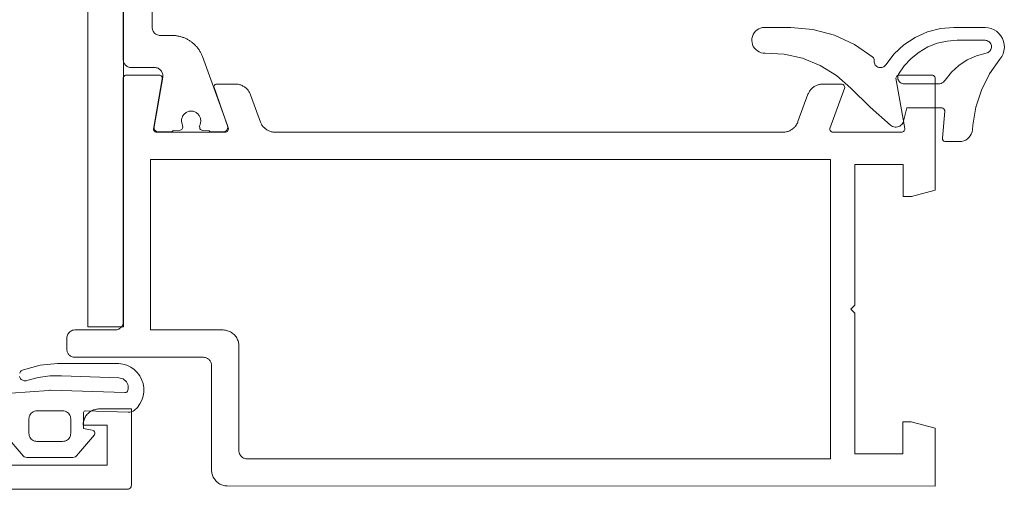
# Paper-space layout 'AD-02 DETAL MONTAŻU DRZWI' of a CAD drawing. Header units: millimetres. Extents: x 0 to 594, y 0 to 550.
# Tile 34 of 99: x 129 to 141, y 210 to 216. Entities that reach past the tile are written whole.
import ezdxf
from ezdxf.xclip import XClip

# ---------------------------------------------------------------- set-up
doc = ezdxf.new("R2010")
doc.units = ezdxf.units.MM
doc.header["$MEASUREMENT"] = 0
doc.header["$XCLIPFRAME"] = 0
doc.layers.add('A_stolarka_Nr_pióra__1', color=7, linetype='Continuous', lineweight=20)
doc.layers.add('A_stolarka_Nr_pióra__2', color=8, linetype='Continuous', lineweight=13)

# ---------------------------------------------------------------- blocks, each defined once
blk = doc.blocks.new('Rysunek_2_2', base_point=(-46914.584, -27095.2))
at = {"layer": 'A_stolarka_Nr_pióra__1', "color": 7, "linetype": 'Continuous', "lineweight": 20, "ltscale": 0.2, "flags": 128}
for points in [[(130.002, 212.036), (130.443, 212.036), (130.443, 223.637), (130.002, 223.637)], [(130.002, 212.036), (130.443, 212.036), (130.443, 223.637), (130.002, 223.637)], [(140.632, 214.383), (140.66, 214.716), (140.66, 214.728), (140.655, 214.739), (140.648, 214.748), (140.638, 214.755), (140.627, 214.759), (140.191, 214.759), (140.147, 214.593), (140.142, 214.579), (140.135, 214.565), (140.125, 214.553), (140.114, 214.542), (140.102, 214.533), (140.088, 214.526), (140.073, 214.522), (140.058, 214.519), (140.042, 214.519), (140.027, 214.522), (140.012, 214.527), (139.999, 214.534), (139.986, 214.542), (139.732, 214.767), (139.491, 215.006), (139.313, 215.163), (139.112, 215.288), (138.893, 215.377), (138.662, 215.428), (138.426, 215.439), (138.401, 215.44), (138.376, 215.445), (138.352, 215.454), (138.33, 215.467), (138.31, 215.483), (138.293, 215.502), (138.279, 215.523), (138.269, 215.546), (138.263, 215.571), (138.26, 215.596), (138.262, 215.621), (138.267, 215.646), (138.276, 215.67), (138.29, 215.692), (138.306, 215.711), (138.325, 215.728), (138.346, 215.741), (138.37, 215.751), (138.395, 215.757), (138.42, 215.759), (138.745, 215.759), (139.021, 215.735), (139.288, 215.664), (139.539, 215.548), (139.767, 215.39), (139.775, 215.381), (139.78, 215.371), (139.781, 215.359), (139.781, 215.339), (139.782, 215.326), (139.786, 215.314), (139.791, 215.302), (139.797, 215.291), (139.806, 215.282), (139.816, 215.273), (139.827, 215.267), (139.839, 215.262), (139.852, 215.26), (139.864, 215.259), (139.877, 215.261), (139.89, 215.264), (139.901, 215.27), (139.912, 215.277), (139.921, 215.286), (139.929, 215.296), (140.03, 215.429), (140.152, 215.543), (140.291, 215.636), (140.444, 215.703), (140.606, 215.745), (140.772, 215.759), (141.162, 215.759), (141.2, 215.756), (141.238, 215.746), (141.274, 215.731), (141.306, 215.711), (141.335, 215.685), (141.359, 215.655), (141.379, 215.621), (141.392, 215.585), (141.4, 215.547), (141.402, 215.508), (141.397, 215.47), (141.386, 215.433), (141.369, 215.398), (141.347, 215.366), (141.217, 215.182), (141.116, 214.981), (141.047, 214.767), (141.01, 214.545), (141.004, 214.485), (141, 214.459), (140.991, 214.434), (140.978, 214.411), (140.962, 214.39), (140.943, 214.373), (140.921, 214.358), (140.897, 214.348), (140.871, 214.341), (140.845, 214.339), (140.671, 214.339), (140.66, 214.341), (140.649, 214.346), (140.64, 214.355), (140.634, 214.365), (140.631, 214.377)], [(130.34, 211.997), (129.837, 211.997), (129.824, 211.996), (129.811, 211.993), (129.799, 211.988), (129.787, 211.982), (129.777, 211.974), (129.767, 211.965), (129.759, 211.955), (129.752, 211.944), (129.746, 211.932), (129.742, 211.92), (129.74, 211.907), (129.74, 211.757), (129.74, 211.747), (129.742, 211.737), (129.744, 211.727), (129.748, 211.718), (129.752, 211.709), (129.757, 211.7), (129.763, 211.692), (129.77, 211.685), (129.778, 211.678), (129.786, 211.672), (129.795, 211.668), (129.804, 211.663), (129.817, 211.659), (129.826, 211.658), (129.836, 211.657), (131.44, 211.657), (131.453, 211.656), (131.463, 211.654), (131.473, 211.651), (131.482, 211.647), (131.491, 211.643), (131.502, 211.635), (131.509, 211.629), (131.516, 211.621), (131.522, 211.613), (131.527, 211.605), (131.532, 211.596), (131.535, 211.586), (131.538, 211.577), (131.539, 211.567), (131.54, 211.557), (131.54, 210.257), (131.54, 210.243), (131.542, 210.23), (131.544, 210.217), (131.547, 210.204), (131.551, 210.191), (131.556, 210.179), (131.561, 210.167), (131.568, 210.155), (131.575, 210.144), (131.583, 210.133), (131.591, 210.123), (131.601, 210.113), (131.611, 210.104), (131.621, 210.096), (131.632, 210.088), (131.644, 210.081), (131.656, 210.075), (131.668, 210.07), (131.68, 210.066), (131.693, 210.062), (131.706, 210.06), (131.72, 210.058), (131.733, 210.057), (140.541, 210.056), (140.541, 210.775), (140.241, 210.855), (140.141, 210.855), (140.141, 210.455), (139.541, 210.455), (139.541, 212.205), (139.491, 212.255), (139.541, 212.305), (139.542, 214.055), (140.142, 214.055), (140.142, 213.655), (140.248, 213.655), (140.542, 213.734), (140.543, 215.126), (140.541, 215.137), (140.537, 215.147), (140.53, 215.155), (140.522, 215.161), (140.512, 215.165), (140.093, 215.166), (140.083, 215.165), (140.074, 215.161), (140.065, 215.155), (140.059, 215.146), (140.055, 215.137), (140.054, 215.127), (140.163, 214.503), (140.163, 214.492), (140.161, 214.482), (140.156, 214.473), (140.149, 214.465), (140.141, 214.459), (140.131, 214.456), (139.272, 214.456), (139.261, 214.458), (139.251, 214.462), (139.242, 214.47), (139.236, 214.479), (139.233, 214.49), (139.233, 214.502), (139.416, 215.013), (139.415, 215.024), (139.411, 215.035), (139.404, 215.043), (139.396, 215.05), (139.386, 215.054), (139.146, 215.055), (139.135, 215.055), (139.125, 215.054), (139.114, 215.053), (139.104, 215.051), (139.094, 215.048), (139.084, 215.045), (139.074, 215.042), (139.065, 215.038), (139.055, 215.034), (139.046, 215.029), (139.037, 215.023), (139.029, 215.017), (139.02, 215.011), (139.013, 215.004), (139.005, 214.997), (138.998, 214.99), (138.991, 214.982), (138.985, 214.974), (138.979, 214.965), (138.973, 214.956), (138.968, 214.947), (138.964, 214.938), (138.959, 214.928), (138.835, 214.588), (138.832, 214.578), (138.827, 214.568), (138.822, 214.559), (138.817, 214.55), (138.811, 214.542), (138.805, 214.533), (138.799, 214.525), (138.792, 214.518), (138.784, 214.51), (138.777, 214.503), (138.768, 214.497), (138.76, 214.491), (138.751, 214.485), (138.742, 214.48), (138.733, 214.475), (138.723, 214.471), (138.714, 214.467), (138.704, 214.464), (138.694, 214.461), (138.684, 214.459), (138.673, 214.458), (138.663, 214.457), (138.653, 214.456), (132.334, 214.456), (132.323, 214.456), (132.313, 214.457), (132.303, 214.458), (132.292, 214.46), (132.282, 214.463), (132.272, 214.466), (132.263, 214.469), (132.253, 214.473), (132.244, 214.478), (132.234, 214.482), (132.226, 214.488), (132.217, 214.494), (132.209, 214.5), (132.201, 214.507), (132.193, 214.514), (132.186, 214.521), (132.179, 214.529), (132.173, 214.537), (132.167, 214.546), (132.161, 214.555), (132.156, 214.564), (132.152, 214.573), (132.148, 214.583), (132.024, 214.923), (132.02, 214.933), (132.015, 214.943), (132.011, 214.952), (132.005, 214.961), (132, 214.969), (131.993, 214.978), (131.987, 214.986), (131.98, 214.994), (131.973, 215.001), (131.965, 215.008), (131.957, 215.014), (131.948, 215.02), (131.939, 215.026), (131.93, 215.031), (131.921, 215.036), (131.912, 215.04), (131.902, 215.044), (131.892, 215.047), (131.882, 215.05), (131.872, 215.052), (131.862, 215.053), (131.851, 215.054), (131.841, 215.055), (131.605, 215.055), (131.594, 215.054), (131.584, 215.049), (131.576, 215.042), (131.57, 215.033), (131.566, 215.023), (131.747, 214.51), (131.749, 214.499), (131.748, 214.487), (131.744, 214.477), (131.737, 214.467), (131.728, 214.461), (131.717, 214.457), (130.858, 214.456), (130.847, 214.457), (130.838, 214.461), (130.83, 214.468), (130.823, 214.476), (130.819, 214.485), (130.818, 214.496), (130.927, 215.12), (130.927, 215.13), (130.925, 215.14), (130.921, 215.149), (130.914, 215.157), (130.905, 215.163), (130.895, 215.166), (130.479, 215.167), (130.469, 215.165), (130.459, 215.161), (130.451, 215.154), (130.444, 215.146), (130.44, 215.136), (130.44, 212.097), (130.439, 212.087), (130.438, 212.077), (130.435, 212.067), (130.432, 212.058), (130.426, 212.046), (130.42, 212.037), (130.414, 212.03), (130.407, 212.023), (130.396, 212.014), (130.385, 212.007), (130.372, 212.002), (130.36, 211.999), (130.35, 211.997)], [(130.34, 211.997), (129.837, 211.997), (129.824, 211.996), (129.811, 211.993), (129.799, 211.988), (129.787, 211.982), (129.777, 211.974), (129.767, 211.965), (129.759, 211.955), (129.752, 211.944), (129.746, 211.932), (129.742, 211.92), (129.74, 211.907), (129.74, 211.757), (129.74, 211.747), (129.742, 211.737), (129.744, 211.727), (129.748, 211.718), (129.752, 211.709), (129.757, 211.7), (129.763, 211.692), (129.77, 211.685), (129.778, 211.678), (129.786, 211.672), (129.795, 211.668), (129.804, 211.663), (129.817, 211.659), (129.826, 211.658), (129.836, 211.657), (131.44, 211.657), (131.453, 211.656), (131.463, 211.654), (131.473, 211.651), (131.482, 211.647), (131.491, 211.643), (131.502, 211.635), (131.509, 211.629), (131.516, 211.621), (131.522, 211.613), (131.527, 211.605), (131.532, 211.596), (131.535, 211.586), (131.538, 211.577), (131.539, 211.567), (131.54, 211.557), (131.54, 210.257), (131.54, 210.243), (131.542, 210.23), (131.544, 210.217), (131.547, 210.204), (131.551, 210.191), (131.556, 210.179), (131.561, 210.167), (131.568, 210.155), (131.575, 210.144), (131.583, 210.133), (131.591, 210.123), (131.601, 210.113), (131.611, 210.104), (131.621, 210.096), (131.632, 210.088), (131.644, 210.081), (131.656, 210.075), (131.668, 210.07), (131.68, 210.066), (131.693, 210.062), (131.706, 210.06), (131.72, 210.058), (131.733, 210.057), (140.541, 210.056), (140.541, 210.775), (140.241, 210.855), (140.141, 210.855), (140.141, 210.455), (139.541, 210.455), (139.541, 212.205), (139.491, 212.255), (139.541, 212.305), (139.542, 214.055), (140.142, 214.055), (140.142, 213.655), (140.248, 213.655), (140.542, 213.734), (140.543, 215.126), (140.541, 215.137), (140.537, 215.147), (140.53, 215.155), (140.522, 215.161), (140.512, 215.165), (140.093, 215.166), (140.083, 215.165), (140.074, 215.161), (140.065, 215.155), (140.059, 215.146), (140.055, 215.137), (140.054, 215.127), (140.163, 214.503), (140.163, 214.492), (140.161, 214.482), (140.156, 214.473), (140.149, 214.465), (140.141, 214.459), (140.131, 214.456), (139.272, 214.456), (139.261, 214.458), (139.251, 214.462), (139.242, 214.47), (139.236, 214.479), (139.233, 214.49), (139.233, 214.502), (139.416, 215.013), (139.415, 215.024), (139.411, 215.035), (139.404, 215.043), (139.396, 215.05), (139.386, 215.054), (139.146, 215.055), (139.135, 215.055), (139.125, 215.054), (139.114, 215.053), (139.104, 215.051), (139.094, 215.048), (139.084, 215.045), (139.074, 215.042), (139.065, 215.038), (139.055, 215.034), (139.046, 215.029), (139.037, 215.023), (139.029, 215.017), (139.02, 215.011), (139.013, 215.004), (139.005, 214.997), (138.998, 214.99), (138.991, 214.982), (138.985, 214.974), (138.979, 214.965), (138.973, 214.956), (138.968, 214.947), (138.964, 214.938), (138.959, 214.928), (138.835, 214.588), (138.832, 214.578), (138.827, 214.568), (138.822, 214.559), (138.817, 214.55), (138.811, 214.542), (138.805, 214.533), (138.799, 214.525), (138.792, 214.518), (138.784, 214.51), (138.777, 214.503), (138.768, 214.497), (138.76, 214.491), (138.751, 214.485), (138.742, 214.48), (138.733, 214.475), (138.723, 214.471), (138.714, 214.467), (138.704, 214.464), (138.694, 214.461), (138.684, 214.459), (138.673, 214.458), (138.663, 214.457), (138.653, 214.456), (132.334, 214.456), (132.323, 214.456), (132.313, 214.457), (132.303, 214.458), (132.292, 214.46), (132.282, 214.463), (132.272, 214.466), (132.263, 214.469), (132.253, 214.473), (132.244, 214.478), (132.234, 214.482), (132.226, 214.488), (132.217, 214.494), (132.209, 214.5), (132.201, 214.507), (132.193, 214.514), (132.186, 214.521), (132.179, 214.529), (132.173, 214.537), (132.167, 214.546), (132.161, 214.555), (132.156, 214.564), (132.152, 214.573), (132.148, 214.583), (132.024, 214.923), (132.02, 214.933), (132.015, 214.943), (132.011, 214.952), (132.005, 214.961), (132, 214.969), (131.993, 214.978), (131.987, 214.986), (131.98, 214.994), (131.973, 215.001), (131.965, 215.008), (131.957, 215.014), (131.948, 215.02), (131.939, 215.026), (131.93, 215.031), (131.921, 215.036), (131.912, 215.04), (131.902, 215.044), (131.892, 215.047), (131.882, 215.05), (131.872, 215.052), (131.862, 215.053), (131.851, 215.054), (131.841, 215.055), (131.605, 215.055), (131.594, 215.054), (131.584, 215.049), (131.576, 215.042), (131.57, 215.033), (131.566, 215.023), (131.747, 214.51), (131.749, 214.499), (131.748, 214.487), (131.744, 214.477), (131.737, 214.467), (131.728, 214.461), (131.717, 214.457), (130.858, 214.456), (130.847, 214.457), (130.838, 214.461), (130.83, 214.468), (130.823, 214.476), (130.819, 214.485), (130.818, 214.496), (130.927, 215.12), (130.927, 215.13), (130.925, 215.14), (130.921, 215.149), (130.914, 215.157), (130.905, 215.163), (130.895, 215.166), (130.479, 215.167), (130.469, 215.165), (130.459, 215.161), (130.451, 215.154), (130.444, 215.146), (130.44, 215.136), (130.44, 212.097), (130.439, 212.087), (130.438, 212.077), (130.435, 212.067), (130.432, 212.058), (130.426, 212.046), (130.42, 212.037), (130.414, 212.03), (130.407, 212.023), (130.396, 212.014), (130.385, 212.007), (130.372, 212.002), (130.36, 211.999), (130.35, 211.997)], [(131.98, 210.395), (131.966, 210.396), (131.957, 210.398), (131.947, 210.401), (131.938, 210.405), (131.926, 210.411), (131.915, 210.419), (131.908, 210.426), (131.899, 210.436), (131.894, 210.445), (131.888, 210.456), (131.884, 210.466), (131.882, 210.476), (131.88, 210.485), (131.88, 210.495), (131.88, 211.797), (131.879, 211.81), (131.878, 211.823), (131.876, 211.837), (131.873, 211.85), (131.869, 211.862), (131.864, 211.875), (131.858, 211.887), (131.852, 211.899), (131.845, 211.91), (131.837, 211.921), (131.828, 211.931), (131.819, 211.94), (131.809, 211.949), (131.798, 211.958), (131.787, 211.965), (131.776, 211.972), (131.764, 211.978), (131.752, 211.983), (131.739, 211.988), (131.726, 211.991), (131.713, 211.994), (131.7, 211.996), (131.686, 211.997), (130.78, 211.997), (130.779, 214.115), (139.241, 214.115), (139.241, 210.395)], [(131.98, 210.395), (131.966, 210.396), (131.957, 210.398), (131.947, 210.401), (131.938, 210.405), (131.926, 210.411), (131.915, 210.419), (131.908, 210.426), (131.899, 210.436), (131.894, 210.445), (131.888, 210.456), (131.884, 210.466), (131.882, 210.476), (131.88, 210.485), (131.88, 210.495), (131.88, 211.797), (131.879, 211.81), (131.878, 211.823), (131.876, 211.837), (131.873, 211.85), (131.869, 211.862), (131.864, 211.875), (131.858, 211.887), (131.852, 211.899), (131.845, 211.91), (131.837, 211.921), (131.828, 211.931), (131.819, 211.94), (131.809, 211.949), (131.798, 211.958), (131.787, 211.965), (131.776, 211.972), (131.764, 211.978), (131.752, 211.983), (131.739, 211.988), (131.726, 211.991), (131.713, 211.994), (131.7, 211.996), (131.686, 211.997), (130.78, 211.997), (130.779, 214.115), (139.241, 214.115), (139.241, 210.395)]]:
    blk.add_lwpolyline(points, close=True, dxfattribs=at)
for points in [[(130.802, 216.807), (130.802, 215.759), (130.802, 215.749), (130.804, 215.739), (130.806, 215.729), (130.81, 215.72), (130.814, 215.711), (130.821, 215.7), (130.827, 215.692), (130.835, 215.685), (130.845, 215.677), (130.854, 215.671), (130.866, 215.666), (130.878, 215.662), (130.888, 215.66), (130.902, 215.659), (131.05, 215.659), (131.06, 215.659), (131.071, 215.658), (131.081, 215.658), (131.092, 215.657), (131.102, 215.656), (131.112, 215.654), (131.122, 215.652), (131.133, 215.65), (131.143, 215.648), (131.153, 215.646), (131.163, 215.643), (131.173, 215.64), (131.183, 215.636), (131.193, 215.633), (131.202, 215.629), (131.212, 215.625), (131.221, 215.621), (131.23, 215.616), (131.24, 215.611), (131.249, 215.606), (131.258, 215.601), (131.267, 215.595), (131.275, 215.59), (131.284, 215.584), (131.292, 215.577), (131.3, 215.571), (131.308, 215.564), (131.316, 215.558), (131.324, 215.551), (131.331, 215.543), (131.339, 215.536), (131.346, 215.528), (131.353, 215.521), (131.359, 215.513), (131.366, 215.505), (131.372, 215.496), (131.378, 215.488), (131.384, 215.479), (131.39, 215.47), (131.395, 215.462), (131.4, 215.453), (131.405, 215.443), (131.41, 215.434), (131.414, 215.425), (131.418, 215.415), (131.422, 215.406), (131.426, 215.396), (131.738, 214.54), (131.741, 214.528), (131.741, 214.515), (131.739, 214.503), (131.735, 214.492), (131.728, 214.482), (131.72, 214.473), (131.71, 214.466), (131.698, 214.461), (131.686, 214.459), (131.55, 214.459), (131.54, 214.46), (131.529, 214.463), (131.52, 214.467), (131.511, 214.474), (131.431, 214.479), (131.42, 214.48), (131.41, 214.485), (131.402, 214.491), (131.395, 214.5), (131.392, 214.51), (131.391, 214.531), (131.392, 214.541), (131.398, 214.558), (131.401, 214.567), (131.404, 214.577), (131.405, 214.588), (131.406, 214.598), (131.405, 214.608), (131.404, 214.618), (131.402, 214.628), (131.399, 214.638), (131.395, 214.648), (131.391, 214.657), (131.385, 214.666), (131.379, 214.674), (131.373, 214.682), (131.365, 214.689), (131.357, 214.695), (131.349, 214.701), (131.34, 214.706), (131.331, 214.71), (131.321, 214.714), (131.311, 214.716), (131.301, 214.718), (131.291, 214.719), (131.28, 214.719), (131.27, 214.718), (131.26, 214.716), (131.25, 214.714), (131.241, 214.71), (131.231, 214.706), (131.222, 214.701), (131.214, 214.695), (131.206, 214.689), (131.199, 214.682), (131.192, 214.674), (131.186, 214.666), (131.18, 214.657), (131.176, 214.648), (131.172, 214.638), (131.169, 214.628), (131.167, 214.618), (131.166, 214.608), (131.166, 214.598), (131.166, 214.588), (131.168, 214.577), (131.17, 214.567), (131.173, 214.558), (131.177, 214.548), (131.18, 214.539), (131.181, 214.519), (131.179, 214.508), (131.175, 214.499), (131.168, 214.49), (131.16, 214.484), (131.15, 214.48), (131.066, 214.479), (131.058, 214.472), (131.049, 214.466), (131.039, 214.462), (131.028, 214.459), (130.884, 214.459), (130.872, 214.46), (130.862, 214.463), (130.852, 214.468), (130.843, 214.475), (130.835, 214.483), (130.83, 214.493), (130.826, 214.503), (130.824, 214.514), (130.824, 214.525), (130.932, 215.142), (130.934, 215.153), (130.934, 215.164), (130.933, 215.175), (130.93, 215.186), (130.927, 215.196), (130.922, 215.206), (130.916, 215.216), (130.909, 215.225), (130.901, 215.233), (130.893, 215.24), (130.884, 215.246), (130.874, 215.251), (130.863, 215.255), (130.852, 215.257), (130.841, 215.259), (130.542, 215.259), (130.528, 215.26), (130.518, 215.262), (130.509, 215.265), (130.499, 215.268), (130.491, 215.273), (130.48, 215.281), (130.472, 215.287), (130.465, 215.294), (130.459, 215.302), (130.454, 215.311), (130.448, 215.323), (130.445, 215.333), (130.443, 215.342), (130.442, 215.352), (130.442, 220.359)], [(130.802, 216.807), (130.802, 215.759), (130.802, 215.749), (130.804, 215.739), (130.806, 215.729), (130.81, 215.72), (130.814, 215.711), (130.821, 215.7), (130.827, 215.692), (130.835, 215.685), (130.845, 215.677), (130.854, 215.671), (130.866, 215.666), (130.878, 215.662), (130.888, 215.66), (130.902, 215.659), (131.05, 215.659), (131.06, 215.659), (131.071, 215.658), (131.081, 215.658), (131.092, 215.657), (131.102, 215.656), (131.112, 215.654), (131.122, 215.652), (131.133, 215.65), (131.143, 215.648), (131.153, 215.646), (131.163, 215.643), (131.173, 215.64), (131.183, 215.636), (131.193, 215.633), (131.202, 215.629), (131.212, 215.625), (131.221, 215.621), (131.23, 215.616), (131.24, 215.611), (131.249, 215.606), (131.258, 215.601), (131.267, 215.595), (131.275, 215.59), (131.284, 215.584), (131.292, 215.577), (131.3, 215.571), (131.308, 215.564), (131.316, 215.558), (131.324, 215.551), (131.331, 215.543), (131.339, 215.536), (131.346, 215.528), (131.353, 215.521), (131.359, 215.513), (131.366, 215.505), (131.372, 215.496), (131.378, 215.488), (131.384, 215.479), (131.39, 215.47), (131.395, 215.462), (131.4, 215.453), (131.405, 215.443), (131.41, 215.434), (131.414, 215.425), (131.418, 215.415), (131.422, 215.406), (131.426, 215.396), (131.738, 214.54), (131.741, 214.528), (131.741, 214.515), (131.739, 214.503), (131.735, 214.492), (131.728, 214.482), (131.72, 214.473), (131.71, 214.466), (131.698, 214.461), (131.686, 214.459), (131.55, 214.459), (131.54, 214.46), (131.529, 214.463), (131.52, 214.467), (131.511, 214.474), (131.431, 214.479), (131.42, 214.48), (131.41, 214.485), (131.402, 214.491), (131.395, 214.5), (131.392, 214.51), (131.391, 214.531), (131.392, 214.541), (131.398, 214.558), (131.401, 214.567), (131.404, 214.577), (131.405, 214.588), (131.406, 214.598), (131.405, 214.608), (131.404, 214.618), (131.402, 214.628), (131.399, 214.638), (131.395, 214.648), (131.391, 214.657), (131.385, 214.666), (131.379, 214.674), (131.373, 214.682), (131.365, 214.689), (131.357, 214.695), (131.349, 214.701), (131.34, 214.706), (131.331, 214.71), (131.321, 214.714), (131.311, 214.716), (131.301, 214.718), (131.291, 214.719), (131.28, 214.719), (131.27, 214.718), (131.26, 214.716), (131.25, 214.714), (131.241, 214.71), (131.231, 214.706), (131.222, 214.701), (131.214, 214.695), (131.206, 214.689), (131.199, 214.682), (131.192, 214.674), (131.186, 214.666), (131.18, 214.657), (131.176, 214.648), (131.172, 214.638), (131.169, 214.628), (131.167, 214.618), (131.166, 214.608), (131.166, 214.598), (131.166, 214.588), (131.168, 214.577), (131.17, 214.567), (131.173, 214.558), (131.177, 214.548), (131.18, 214.539), (131.181, 214.519), (131.179, 214.508), (131.175, 214.499), (131.168, 214.49), (131.16, 214.484), (131.15, 214.48), (131.066, 214.479), (131.058, 214.472), (131.049, 214.466), (131.039, 214.462), (131.028, 214.459), (130.884, 214.459), (130.872, 214.46), (130.862, 214.463), (130.852, 214.468), (130.843, 214.475), (130.835, 214.483), (130.83, 214.493), (130.826, 214.503), (130.824, 214.514), (130.824, 214.525), (130.932, 215.142), (130.934, 215.153), (130.934, 215.164), (130.933, 215.175), (130.93, 215.186), (130.927, 215.196), (130.922, 215.206), (130.916, 215.216), (130.909, 215.225), (130.901, 215.233), (130.893, 215.24), (130.884, 215.246), (130.874, 215.251), (130.863, 215.255), (130.852, 215.257), (130.841, 215.259), (130.542, 215.259), (130.528, 215.26), (130.518, 215.262), (130.509, 215.265), (130.499, 215.268), (130.491, 215.273), (130.48, 215.281), (130.472, 215.287), (130.465, 215.294), (130.459, 215.302), (130.454, 215.311), (130.448, 215.323), (130.445, 215.333), (130.443, 215.342), (130.442, 215.352), (130.442, 220.359)], [(128.842, 210.315), (130.242, 210.315), (130.242, 210.815), (129.942, 210.815), (129.942, 210.829), (129.944, 210.842), (129.946, 210.855), (129.949, 210.868), (129.953, 210.881), (129.958, 210.893), (129.963, 210.906), (129.97, 210.917), (129.977, 210.929), (129.985, 210.939), (129.993, 210.949), (130.003, 210.959), (130.013, 210.968), (130.023, 210.976), (130.034, 210.984), (130.046, 210.991), (130.058, 210.997), (130.07, 211.002), (130.083, 211.006), (130.095, 211.01), (130.109, 211.013), (130.122, 211.014), (130.135, 211.015), (130.542, 211.015), (130.542, 210.066), (130.541, 210.056), (130.538, 210.046), (130.532, 210.036), (130.525, 210.029), (130.516, 210.022), (130.505, 210.018), (130.495, 210.016), (125.783, 210.016)], [(128.842, 210.315), (130.242, 210.315), (130.242, 210.815), (129.942, 210.815), (129.942, 210.829), (129.944, 210.842), (129.946, 210.855), (129.949, 210.868), (129.953, 210.881), (129.958, 210.893), (129.963, 210.906), (129.97, 210.917), (129.977, 210.929), (129.985, 210.939), (129.993, 210.949), (130.003, 210.959), (130.013, 210.968), (130.023, 210.976), (130.034, 210.984), (130.046, 210.991), (130.058, 210.997), (130.07, 211.002), (130.083, 211.006), (130.095, 211.01), (130.109, 211.013), (130.122, 211.014), (130.135, 211.015), (130.542, 211.015), (130.542, 210.066), (130.541, 210.056), (130.538, 210.046), (130.532, 210.036), (130.525, 210.029), (130.516, 210.022), (130.505, 210.018), (130.495, 210.016), (125.783, 210.016)]]:
    blk.add_lwpolyline(points, dxfattribs=at)
at = {"layer": 'A_stolarka_Nr_pióra__2', "color": 8, "linetype": 'Continuous', "lineweight": 13, "ltscale": 0.2, "flags": 128}
for points in [[(140.632, 214.383), (140.66, 214.716), (140.66, 214.728), (140.655, 214.739), (140.648, 214.748), (140.638, 214.755), (140.627, 214.759), (140.191, 214.759), (140.147, 214.593), (140.142, 214.579), (140.135, 214.565), (140.125, 214.553), (140.114, 214.542), (140.102, 214.533), (140.088, 214.526), (140.073, 214.522), (140.058, 214.519), (140.042, 214.519), (140.027, 214.522), (140.012, 214.527), (139.999, 214.534), (139.986, 214.542), (139.732, 214.767), (139.491, 215.006), (139.313, 215.163), (139.112, 215.288), (138.893, 215.377), (138.662, 215.428), (138.426, 215.439), (138.401, 215.44), (138.376, 215.445), (138.352, 215.454), (138.33, 215.467), (138.31, 215.483), (138.293, 215.502), (138.279, 215.523), (138.269, 215.546), (138.263, 215.571), (138.26, 215.596), (138.262, 215.621), (138.267, 215.646), (138.276, 215.67), (138.29, 215.692), (138.306, 215.711), (138.325, 215.728), (138.346, 215.741), (138.37, 215.751), (138.395, 215.757), (138.42, 215.759), (138.745, 215.759), (139.021, 215.735), (139.288, 215.664), (139.539, 215.548), (139.767, 215.39), (139.775, 215.381), (139.78, 215.371), (139.781, 215.359), (139.781, 215.339), (139.782, 215.326), (139.786, 215.314), (139.791, 215.302), (139.797, 215.291), (139.806, 215.282), (139.816, 215.273), (139.827, 215.267), (139.839, 215.262), (139.852, 215.26), (139.864, 215.259), (139.877, 215.261), (139.89, 215.264), (139.901, 215.27), (139.912, 215.277), (139.921, 215.286), (139.929, 215.296), (140.03, 215.429), (140.152, 215.543), (140.291, 215.636), (140.444, 215.703), (140.606, 215.745), (140.772, 215.759), (141.162, 215.759), (141.2, 215.756), (141.238, 215.746), (141.274, 215.731), (141.306, 215.711), (141.335, 215.685), (141.359, 215.655), (141.379, 215.621), (141.392, 215.585), (141.4, 215.547), (141.402, 215.508), (141.397, 215.47), (141.386, 215.433), (141.369, 215.398), (141.347, 215.366), (141.217, 215.182), (141.116, 214.981), (141.047, 214.767), (141.01, 214.545), (141.004, 214.485), (141, 214.459), (140.991, 214.434), (140.978, 214.411), (140.962, 214.39), (140.943, 214.373), (140.921, 214.358), (140.897, 214.348), (140.871, 214.341), (140.845, 214.339), (140.671, 214.339), (140.66, 214.341), (140.649, 214.346), (140.64, 214.355), (140.634, 214.365), (140.631, 214.377)], [(141.162, 215.599), (141.174, 215.598), (141.186, 215.595), (141.198, 215.59), (141.208, 215.584), (141.218, 215.576), (141.226, 215.567), (141.233, 215.556), (141.238, 215.545), (141.241, 215.533), (141.242, 215.52), (141.241, 215.508), (141.238, 215.496), (141.234, 215.484), (141.227, 215.473), (141.22, 215.464), (141.211, 215.456), (141.2, 215.449), (141.189, 215.444), (141.177, 215.441), (141.056, 215.407), (140.941, 215.355), (140.836, 215.286), (140.744, 215.201), (140.665, 215.103), (140.655, 215.091), (140.643, 215.08), (140.629, 215.071), (140.615, 215.064), (140.599, 215.06), (140.583, 215.059), (140.156, 215.059), (140.143, 215.06), (140.131, 215.063), (140.119, 215.068), (140.108, 215.075), (140.098, 215.084), (140.09, 215.094), (140.084, 215.105), (140.079, 215.117), (140.076, 215.13), (140.076, 215.142), (140.077, 215.155), (140.081, 215.168), (140.087, 215.179), (140.157, 215.283), (140.243, 215.375), (140.341, 215.453), (140.45, 215.516), (140.567, 215.562), (140.689, 215.59), (140.814, 215.599)], [(141.162, 215.599), (141.174, 215.598), (141.186, 215.595), (141.198, 215.59), (141.208, 215.584), (141.218, 215.576), (141.226, 215.567), (141.233, 215.556), (141.238, 215.545), (141.241, 215.533), (141.242, 215.52), (141.241, 215.508), (141.238, 215.496), (141.234, 215.484), (141.227, 215.473), (141.22, 215.464), (141.211, 215.456), (141.2, 215.449), (141.189, 215.444), (141.177, 215.441), (141.056, 215.407), (140.941, 215.355), (140.836, 215.286), (140.744, 215.201), (140.665, 215.103), (140.655, 215.091), (140.643, 215.08), (140.629, 215.071), (140.615, 215.064), (140.599, 215.06), (140.583, 215.059), (140.156, 215.059), (140.143, 215.06), (140.131, 215.063), (140.119, 215.068), (140.108, 215.075), (140.098, 215.084), (140.09, 215.094), (140.084, 215.105), (140.079, 215.117), (140.076, 215.13), (140.076, 215.142), (140.077, 215.155), (140.081, 215.168), (140.087, 215.179), (140.157, 215.283), (140.243, 215.375), (140.341, 215.453), (140.45, 215.516), (140.567, 215.562), (140.689, 215.59), (140.814, 215.599)], [(129.788, 210.891), (129.788, 210.712), (129.786, 210.696), (129.783, 210.681), (129.777, 210.666), (129.768, 210.653), (129.758, 210.641), (129.746, 210.631), (129.733, 210.622), (129.719, 210.616), (129.703, 210.613), (129.687, 210.612), (129.368, 210.612), (129.352, 210.613), (129.337, 210.616), (129.322, 210.622), (129.309, 210.631), (129.297, 210.641), (129.287, 210.653), (129.278, 210.666), (129.272, 210.681), (129.269, 210.696), (129.268, 210.712), (129.268, 210.891), (129.269, 210.907), (129.272, 210.923), (129.278, 210.937), (129.287, 210.95), (129.297, 210.962), (129.309, 210.972), (129.322, 210.981), (129.337, 210.987), (129.352, 210.99), (129.368, 210.992), (129.687, 210.992), (129.703, 210.99), (129.719, 210.987), (129.733, 210.981), (129.746, 210.972), (129.758, 210.962), (129.768, 210.95), (129.777, 210.937), (129.783, 210.923), (129.786, 210.907)], [(129.788, 210.891), (129.788, 210.712), (129.786, 210.696), (129.783, 210.681), (129.777, 210.666), (129.768, 210.653), (129.758, 210.641), (129.746, 210.631), (129.733, 210.622), (129.719, 210.616), (129.703, 210.613), (129.687, 210.612), (129.368, 210.612), (129.352, 210.613), (129.337, 210.616), (129.322, 210.622), (129.309, 210.631), (129.297, 210.641), (129.287, 210.653), (129.278, 210.666), (129.272, 210.681), (129.269, 210.696), (129.268, 210.712), (129.268, 210.891), (129.269, 210.907), (129.272, 210.923), (129.278, 210.937), (129.287, 210.95), (129.297, 210.962), (129.309, 210.972), (129.322, 210.981), (129.337, 210.987), (129.352, 210.99), (129.368, 210.992), (129.687, 210.992), (129.703, 210.99), (129.719, 210.987), (129.733, 210.981), (129.746, 210.972), (129.758, 210.962), (129.768, 210.95), (129.777, 210.937), (129.783, 210.923), (129.786, 210.907)]]:
    blk.add_lwpolyline(points, close=True, dxfattribs=at)
for points in [[(128.801, 211.196), (129.517, 211.246), (129.528, 211.247), (129.538, 211.247), (130.46, 211.218), (130.473, 211.219), (130.484, 211.225), (130.494, 211.235), (130.499, 211.246), (130.503, 211.264), (130.504, 211.283), (130.503, 211.301), (130.498, 211.319), (130.49, 211.336), (130.481, 211.352), (130.468, 211.366), (130.454, 211.378), (130.438, 211.388), (130.421, 211.395), (130.403, 211.399), (130.384, 211.4), (129.673, 211.427), (129.527, 211.427), (129.383, 211.408), (129.242, 211.369), (129.232, 211.366), (129.221, 211.365), (129.21, 211.365), (129.2, 211.367), (129.19, 211.371), (129.18, 211.376), (129.171, 211.382), (129.164, 211.39), (129.158, 211.399), (129.153, 211.408), (129.149, 211.418)], [(129.153, 211.461), (129.157, 211.471), (129.164, 211.479), (129.171, 211.487), (129.18, 211.494), (129.189, 211.499), (129.199, 211.502), (129.409, 211.561), (129.625, 211.58), (130.384, 211.58), (130.436, 211.573), (130.486, 211.558), (130.534, 211.535), (130.577, 211.505), (130.614, 211.468), (130.646, 211.426), (130.67, 211.38), (130.687, 211.33), (130.696, 211.279), (130.696, 211.226), (130.688, 211.174), (130.672, 211.124), (130.649, 211.078), (130.618, 211.035), (130.581, 210.998), (130.564, 210.987), (130.545, 210.979), (130.524, 210.974), (130.504, 210.973), (129.968, 210.992), (129.956, 210.988), (129.949, 210.978), (129.948, 210.971), (129.948, 210.772), (130.055, 210.753), (130.067, 210.748), (130.077, 210.741), (130.084, 210.73), (130.087, 210.717), (130.087, 210.705), (130.082, 210.693), (129.861, 210.433), (129.848, 210.421), (129.832, 210.414), (129.815, 210.411), (129.24, 210.411), (129.223, 210.414), (129.207, 210.421), (129.194, 210.433), (128.977, 210.687)], [(128.801, 211.196), (129.517, 211.246), (129.528, 211.247), (129.538, 211.247), (130.46, 211.218), (130.473, 211.219), (130.484, 211.225), (130.494, 211.235), (130.499, 211.246), (130.503, 211.264), (130.504, 211.283), (130.503, 211.301), (130.498, 211.319), (130.49, 211.336), (130.481, 211.352), (130.468, 211.366), (130.454, 211.378), (130.438, 211.388), (130.421, 211.395), (130.403, 211.399), (130.384, 211.4), (129.673, 211.427), (129.527, 211.427), (129.383, 211.408), (129.242, 211.369), (129.232, 211.366), (129.221, 211.365), (129.21, 211.365), (129.2, 211.367), (129.19, 211.371), (129.18, 211.376), (129.171, 211.382), (129.164, 211.39), (129.158, 211.399), (129.153, 211.408), (129.149, 211.418)], [(129.153, 211.461), (129.157, 211.471), (129.164, 211.479), (129.171, 211.487), (129.18, 211.494), (129.189, 211.499), (129.199, 211.502), (129.409, 211.561), (129.625, 211.58), (130.384, 211.58), (130.436, 211.573), (130.486, 211.558), (130.534, 211.535), (130.577, 211.505), (130.614, 211.468), (130.646, 211.426), (130.67, 211.38), (130.687, 211.33), (130.696, 211.279), (130.696, 211.226), (130.688, 211.174), (130.672, 211.124), (130.649, 211.078), (130.618, 211.035), (130.581, 210.998), (130.564, 210.987), (130.545, 210.979), (130.524, 210.974), (130.504, 210.973), (129.968, 210.992), (129.956, 210.988), (129.949, 210.978), (129.948, 210.971), (129.948, 210.772), (130.055, 210.753), (130.067, 210.748), (130.077, 210.741), (130.084, 210.73), (130.087, 210.717), (130.087, 210.705), (130.082, 210.693), (129.861, 210.433), (129.848, 210.421), (129.832, 210.414), (129.815, 210.411), (129.24, 210.411), (129.223, 210.414), (129.207, 210.421), (129.194, 210.433), (128.977, 210.687)]]:
    blk.add_lwpolyline(points, dxfattribs=at)

psp = doc.layouts.new('AD-02 DETAL MONTAŻU DRZWI')

# ---------------------------------------------------------------- block references
at = {"color": 37, "linetype": 'Continuous', "lineweight": 5, "true_color": 0x656532}
ref = psp.add_blockref('Rysunek_2_2', (-46914.584, -27095.2), dxfattribs=at)
XClip(ref).set_block_clipping_path([(33.2101829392, 4.9001792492), (292.97782874, 254.0652997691)])

doc.saveas('drawing.dxf')
